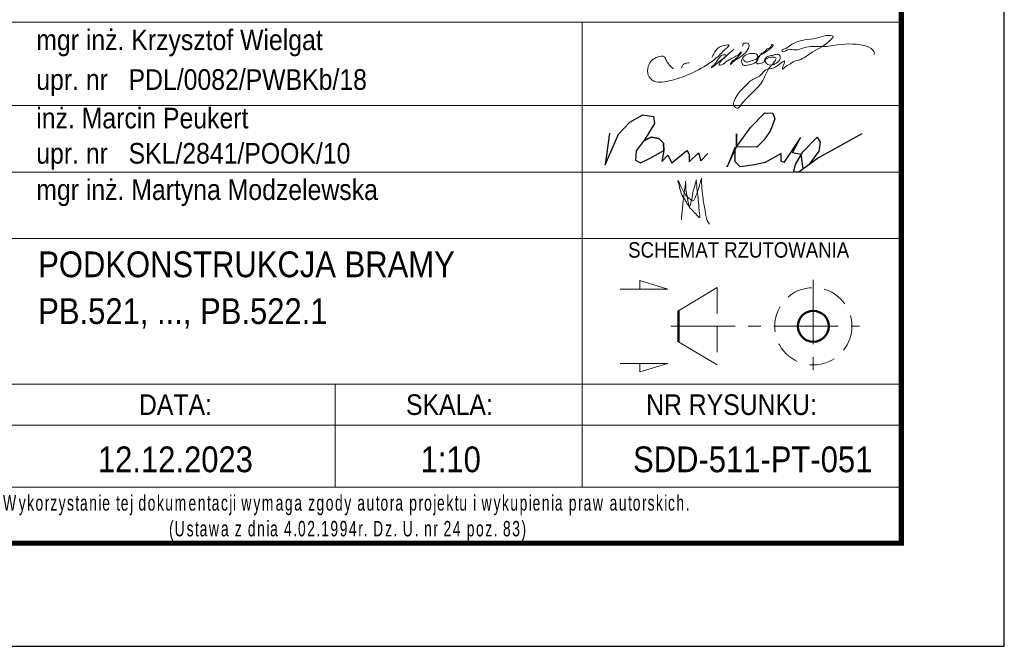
# Model space of a CAD drawing. Header units: millimetres. Extents: x -870 to -358, y 12812 to 13184.
# Tile 30 of 33: x -460 to -364, y 12812 to 12872. Entities that reach past the tile are written whole.
import ezdxf
from ezdxf.enums import TextEntityAlignment as Align

# ---------------------------------------------------------------- set-up
doc = ezdxf.new("R2010")
doc.units = ezdxf.units.MM
doc.header["$LTSCALE"] = 10
doc.linetypes.add('HIDDEN', pattern=[0.375, 0.25, -0.125])
doc.linetypes.add('MITTE', pattern=[2, 1.25, -0.25, 0.25, -0.25])
doc.layers.add('_FORMATKA', color=8, linetype='Continuous', plot=False)
for name, color, linetype, lineweight in [('_RAMKA', 7, 'Continuous', 35), ('_Tabelka', 7, 'Continuous', 25), ('PS_DIM', 4, 'Continuous', 13), ('PS_Hidden', 2, 'HIDDEN', 9), ('PS_MIDLINE', 5, 'MITTE', 13), ('PS_Pos', 1, 'Continuous', 15), ('PS_SOLID', 7, 'Continuous', 30), ('PS_TEXT', 3, 'Continuous', 18)]:
    doc.layers.add(name, color=color, linetype=linetype, lineweight=lineweight)
doc.styles.add('gil', font='txt', dxfattribs={"width": 0.9})

# ---------------------------------------------------------------- blocks, each defined once
blk = doc.blocks.new('A$C077725B1')
at = {"layer": 'PS_SOLID', "color": 5, "lineweight": 25}
for points in [[(26.25, 3.91), (21.8, 1.47), (19.81, 0), (19.26, 0), (19.47, 0.79), (20.21, 2.08), (21.68, 3.55), (21.99, 3.05), (21.86, 2.14), (20.81, 0.74), (20.25, 0.33), (20.03, 1.78), (19.17, 1.98), (19.96, 3.54), (18.27, 0.97), (18, 1.12), (18, 1.91), (16.37, 0.97), (15.05, 0.72), (13.81, 0.54), (13.29, 1.06), (13.29, 2.56), (12.47, 0.52), (13.42, 2.59), (13.42, 3.89), (13.42, 2.59), (14.85, 4.56), (16.34, 6.04), (17.15, 6.01), (17.36, 5.44), (16.89, 4.25), (16.25, 3.31), (15.51, 2.56), (13.42, 2.59)], [(0.45, 3.96), (0, 0.74), (1.35, 3.86), (2.53, 5.09), (3.87, 5.86), (4.96, 5.66), (5.03, 4.97), (4.09, 3.39), (3.17, 2.17), (3.12, 1.2), (3.6, 0.93), (4.61, 1.41), (5.99, 2.21), (5.97, 2.95), (5.49, 3.43), (4.71, 3.58), (3.95, 3.2), (4.71, 3.58), (5.49, 3.43), (5.97, 2.95), (5.99, 2.21), (5.79, 1.09), (6.4, 1.71), (6.83, 0.96), (8.36, 2.21), (8.58, 1.82), (8.58, 1.03), (9.53, 1.97), (9.77, 1.14), (10.51, 1.89)]]:
    blk.add_lwpolyline(points, dxfattribs=at)
blk = doc.blocks.new('tabela_rys')
at = {"layer": '_Tabelka', "color": 251, "lineweight": 15}
for p, q in [((21.617, 58.324), (131.619, 58.324)), ((21.617, 58.324), (131.619, 58.324)), ((100.617, 58.324), (100.617, 37.331)), ((21.617, 50.244), (131.619, 50.244)), ((21.617, 43.788), (131.619, 43.788)), ((21.617, 37.331), (131.619, 37.331)), ((21.617, 37.331), (131.619, 37.331)), ((21.617, 37.331), (131.619, 37.331)), ((21.617, 37.331), (131.619, 37.331)), ((21.617, 37.331), (131.619, 37.331)), ((21.617, 37.331), (131.619, 37.331)), ((21.617, 37.331), (131.619, 37.331)), ((21.617, 37.331), (131.619, 37.331)), ((100.617, 37.331), (100.617, 13.22)), ((21.617, 23.22), (131.619, 23.22)), ((131.619, 23.22), (21.617, 23.22)), ((76.617, 23.22), (76.617, 13.22)), ((21.617, 19.22), (131.619, 19.22)), ((21.617, 13.22), (131.619, 13.22))]:
    blk.add_line(p, q, dxfattribs=at)
at = {"layer": '_Tabelka', "color": 251, "lineweight": 30}
blk.add_lwpolyline([(131.619, 123.55), (21.617, 123.55), (21.617, 7.769), (131.619, 7.769)], close=True, dxfattribs=at)
at = {"layer": 'PS_DIM', "color": 5, "true_color": 0x1d16e9}
for points in [[(116.267, 54.778), (116.395, 54.557), (116.576, 54.452), (116.963, 54.556), (117.271, 54.638), (117.58, 54.816), (117.657, 55.105), (117.194, 55.297), (116.428, 55.092), (116.183, 54.847), (116.107, 54.564), (116.283, 54.147), (116.647, 54.147), (117.636, 54.623), (118.013, 55.277), (118.301, 55.444), (118.596, 55.738), (118.911, 55.92), (119.04, 56.143), (119.091, 56.157), (118.237, 55.303), (117.837, 55.072), (117.567, 54.605), (117.567, 54.35), (118.025, 54.35), (118.296, 54.506), (118.352, 54.716), (118.625, 54.99), (119.089, 55.114), (119.382, 55.193), (119.718, 55.193), (119.863, 54.941), (119.563, 54.422), (119.251, 54.241), (118.633, 54.241), (118.445, 54.429), (118.389, 54.638), (119.458, 54.796), (119.298, 54.519), (119.176, 54.309), (118.994, 54.126), (118.153, 52.671), (115.925, 50.15), (115.75, 49.975), (115.516, 50.038), (115.329, 50.361), (115.462, 50.857), (115.827, 51.49), (116.51, 52.173), (116.972, 52.634), (117.942, 53.195), (118.449, 53.702), (119.242, 53.914), (120.281, 54.514), (120.083, 53.776), (120.47, 54.094), (120.718, 54.237), (120.959, 54.377), (121.277, 54.56), (121.662, 54.663), (123.034, 55.455), (124.83, 56.691), (124.988, 56.964), (124.746, 57.028), (124.288, 57.028), (123.367, 56.781), (122.223, 56.609), (121.396, 56.387), (120.688, 55.978), (120.265, 55.734), (120.024, 55.595), (120.05, 55.499), (120.566, 55.638), (121.344, 55.638), (122.151, 55.854), (123.026, 55.971), (124.107, 55.971), (125.015, 56.083), (128.002, 56.083), (128.89, 55.57), (128.975, 55.254), (128.949, 55.228)], [(109.485, 53.8), (108.993, 54.292), (108.789, 54.646), (108.604, 54.966), (107.985, 54.966), (107.358, 54.604), (106.973, 53.574), (107.118, 53.035), (107.768, 52.545), (108.617, 52.545), (110.316, 53), (114.183, 55.371), (114.626, 55.814), (114.897, 56.085), (114.409, 56.085), (113.226, 54.901)], [(115.363, 55.7), (113.223, 53.93), (113.179, 53.905), (113.179, 53.979), (113.332, 54.132), (113.559, 54.359), (114.452, 55.166), (114.545, 55.141), (113.987, 54.42), (113.952, 54.18), (114.031, 54.159), (114.583, 54.477), (115.189, 54.827), (115.457, 54.982), (115.734, 55.142), (115.953, 55.361), (116.043, 55.451), (116.06, 55.385), (116.02, 55.285), (115.287, 54.609), (115.062, 54.384), (115.02, 54.227), (115.14, 54.347), (115.641, 54.75), (116.773, 55.824), (116.82, 55.998), (116.82, 56.171), (116.686, 56.304), (116.503, 56.304), (116.263, 56.24), (116.227, 56.108), (116.227, 56.003)], [(111.022, 54.376), (110.576, 54.311), (110.367, 54.141), (110.276, 53.863)], [(109.916, 42.985), (110.363, 42.101), (110.655, 41.594), (111.095, 41.154), (111.381, 40.989), (111.658, 41.467), (111.964, 42.251), (112.076, 42.757), (112.199, 43.186)], [(112.199, 43.186), (112.226, 42.5), (112.329, 41.377), (112.563, 40.056), (112.77, 39.097), (112.984, 38.727)], [(111.706, 43.01), (111.789, 41.967), (111.901, 41.032), (111.995, 40.027), (111.995, 39.379), (111.654, 39.72), (111.222, 40.152), (110.844, 40.684), (110.647, 41.025), (110.263, 41.69), (110.076, 42.333), (109.916, 42.985)], [(110.259, 39.14), (110.353, 40.274), (110.426, 40.937), (110.495, 41.467), (110.591, 42.258), (110.647, 42.752), (110.647, 42.895)], [(110.647, 42.895), (110.685, 42.379), (110.685, 42.144), (110.7, 41.974), (110.714, 41.904), (110.762, 41.676), (110.807, 41.474), (110.84, 41.291), (110.915, 40.879), (111.01, 40.526), (111.039, 40.474), (111.145, 40.656), (111.217, 40.95), (111.293, 41.275), (111.376, 41.81), (111.503, 42.257), (111.604, 42.655), (111.711, 43.027)]]:
    blk.add_spline(points, degree=3, dxfattribs=at)
at = {"layer": 'PS_Hidden'}
blk.add_line((113.733, 32.575), (113.733, 25.075), dxfattribs=at)
blk.add_circle((123.066, 28.825), 3.75, dxfattribs=at)
at = {"layer": 'PS_MIDLINE', "ltscale": 0.5}
for p, q in [((123.066, 33.325), (123.066, 24.325)), ((109.233, 28.825), (127.566, 28.825))]:
    blk.add_line(p, q, dxfattribs=at)
at = {"layer": 'PS_Pos'}
for p, q in [((109.983, 30.325), (113.733, 32.575)), ((113.733, 25.075), (109.983, 27.325))]:
    blk.add_line(p, q, dxfattribs=at)
at = {"layer": 'PS_Pos', "lineweight": 50}
blk.add_line((109.983, 27.325), (109.983, 30.325), dxfattribs=at)
at = {"layer": 'PS_SOLID', "lineweight": 50}
blk.add_line((109.983, 30.325), (109.983, 27.325), dxfattribs=at)
blk.add_circle((123.066, 28.825), 1.5, dxfattribs=at)
blk.add_circle((123.066, 28.825), 1.5, dxfattribs=at)
at = {"layer": 'PS_TEXT', "color": 7}
for p, q in [((108.951, 32.437), (106.217, 33.258)), ((106.217, 33.258), (106.217, 32.437)), ((108.951, 32.437), (104.304, 32.437)), ((108.951, 25.213), (104.304, 25.213)), ((108.951, 25.213), (106.217, 24.393)), ((106.217, 24.393), (106.217, 25.213))]:
    blk.add_line(p, q, dxfattribs=at)
at = {"layer": 'PS_Pos', "color": 7, "xscale": 0.9500000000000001, "yscale": 0.9500000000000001, "zscale": 0.9500000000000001}
blk.add_blockref('A$C077725B1', (102.85, 43.788), dxfattribs=at)
at = {"layer": '_Tabelka', "color": 7, "style": 'gil', "width": 0.9}
for s, p in [('mgr inż. Krzysztof Wielgat', (47.601, 56.618)), ('upr. nr   PDL/0082/PWBKb/18 ', (47.601, 52.765)), ('inż. Marcin Peukert', (47.601, 49.029)), ('upr. nr   SKL/2841/POOK/10 ', (47.601, 45.609)), ('mgr inż. Martyna Modzelewska', (47.601, 42.082))]:
    blk.add_text(s, height=2, dxfattribs=at).set_placement(p, align=Align.MIDDLE_LEFT)
at = {"layer": '_Tabelka', "color": 251, "style": 'gil', "width": 0.9}
for s, p in [('DATA:', (61.116, 21.22)), ('SKALA:', (87.725, 21.22)), ('NR RYSUNKU:', (115.118, 21.22))]:
    blk.add_text(s, height=2, dxfattribs=at).set_placement(p, align=Align.MIDDLE)
at = {"layer": '_Tabelka', "color": 7, "lineweight": 13, "insert": (22.628, 10.21), "char_height": 1.5, "attachment_point": 4, "style": 'gil'}
blk.add_mtext_dynamic_manual_height_columns('\\pi19.101;{\\W0.7;\\T1.2;Wykorzystanie tej dokumentacji wymaga zgody autora projektu i wykupienia praw autorskich.\\P\\pi35.865;(Ustawa z dnia 4.02.1994r. Dz. U. nr 24 poz. 83)}', width=107.59362, gutter_width=12.5, heights=[0], dxfattribs=at)
at = {"layer": '_Tabelka', "color": 7, "style": 'gil', "width": 0.9}
for p in [(47.788, 34.834), (47.788, 30.292), (47.788, 26.062)]:
    blk.add_attdef('NAZWA_RYS:', text='', height=2.5, dxfattribs=at).set_placement(p, align=Align.MIDDLE_LEFT)
blk.add_attdef('FORMAT', text='', height=2.5, dxfattribs=at).set_placement((33.116, 15.911), align=Align.MIDDLE)
at = {"layer": '_Tabelka', "color": 7, "style": 'gil', "width": 0.9, "flags": 8}
for tag, p in [('DATA', (61.115, 15.911)), ('SKALA', (87.85, 15.911)), ('NR_RYSUNKU', (117.184, 15.911))]:
    blk.add_attdef(tag, text='', height=2.5, dxfattribs=at).set_placement(p, align=Align.MIDDLE)
at = {"layer": 'PS_TEXT', "color": 7, "insert": (100.878, 36.983), "char_height": 1.5, "width": 31.00282, "attachment_point": 1, "style": 'gil'}
blk.add_mtext('\\pi4.2099;SCHEMAT RZUTOWANIA', dxfattribs=at)
blk = doc.blocks.new('*U131')
at = {"layer": '_FORMATKA', "lineweight": -3}
blk.add_lwpolyline([(-500, 0), (0, 0), (0, 297), (-500, 297)], close=True, dxfattribs=at)
at = {"layer": '_RAMKA', "lineweight": -3, "const_width": 0.5}
blk.add_lwpolyline([(-470, 10), (-10, 10), (-10, 287), (-470, 287)], close=True, dxfattribs=at)

msp = doc.modelspace()

# ---------------------------------------------------------------- block references
at = {"layer": 'PS_DIM'}
msp.add_blockref('*U131', (-364.022, 12811.61), dxfattribs=at)
at = {"layer": 'PS_DIM', "color": 7}
ref = msp.add_blockref('tabela_rys', (-505.641, 12813.841), dxfattribs=at)
ref.add_attrib('DATA', '12.12.2023', dxfattribs={"layer": '_Tabelka', "color": 7, "height": 2.5, "style": 'gil', "width": 0.9, "flags": 8}).set_placement((-444.526, 12829.753), align=Align.MIDDLE)
ref.add_attrib('SKALA', '1:10', dxfattribs={"layer": '_Tabelka', "color": 7, "height": 2.5, "style": 'gil', "width": 0.9, "flags": 8}).set_placement((-417.791, 12829.753), align=Align.MIDDLE)
ref.add_attrib('NR_RYSUNKU', 'SDD-511-PT-051', dxfattribs={"layer": '_Tabelka', "color": 7, "height": 2.5, "style": 'gil', "width": 0.9, "flags": 8}).set_placement((-388.457, 12829.753), align=Align.MIDDLE)
ref.add_attrib('NAZWA_RYS:', 'PODKONSTRUKCJA BRAMY', dxfattribs={"layer": '_Tabelka', "color": 7, "height": 2.5, "style": 'gil', "width": 0.9}).set_placement((-457.853, 12848.675), align=Align.MIDDLE_LEFT)
ref.add_attrib('NAZWA_RYS:', 'PB.521, ..., PB.522.1', dxfattribs={"layer": '_Tabelka', "color": 7, "height": 2.5, "style": 'gil', "width": 0.9}).set_placement((-457.853, 12844.133), align=Align.MIDDLE_LEFT)

doc.saveas('drawing.dxf')
